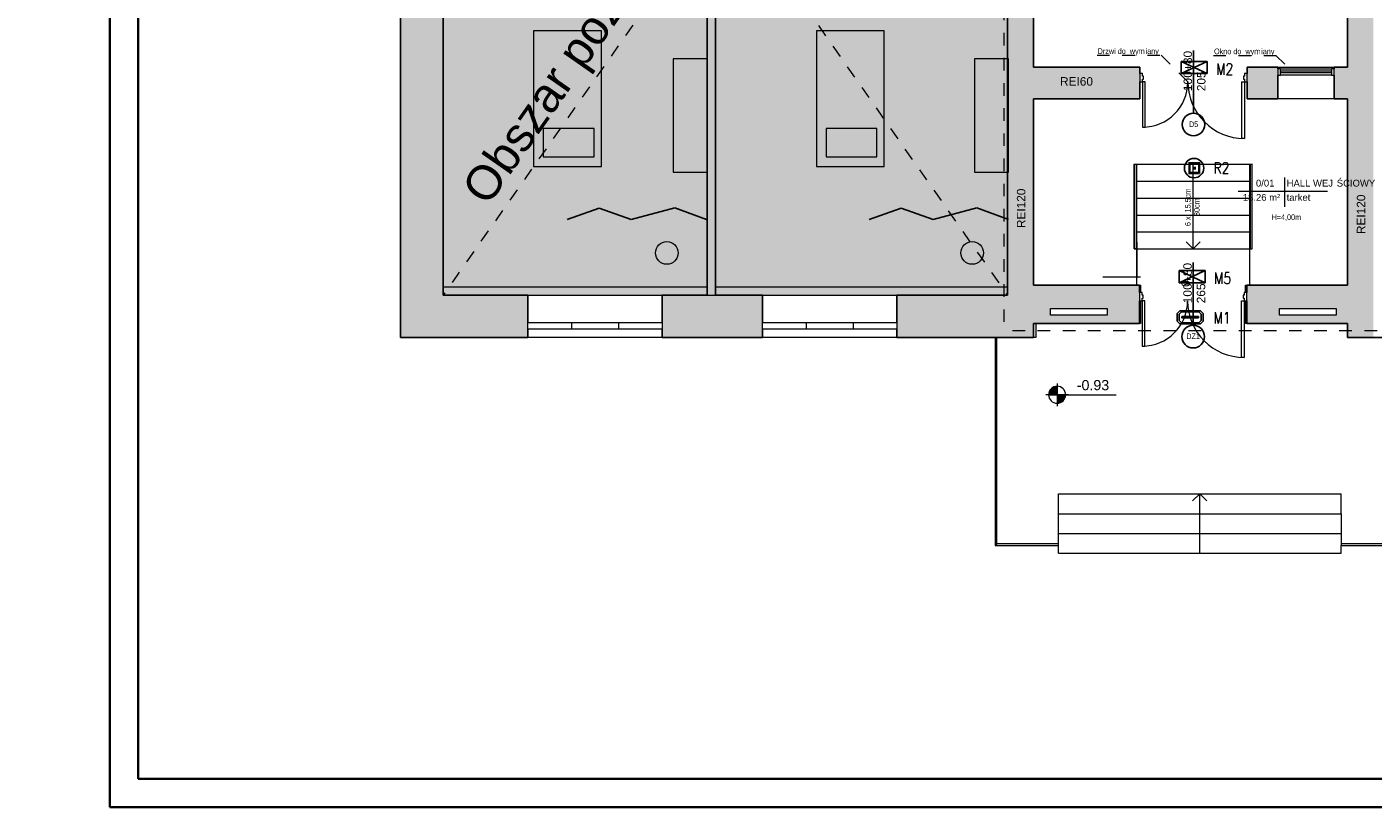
# Model space of a CAD drawing. Header units: centimetres. Extents: x 14504 to 44111, y -18976 to -7683.
# Tile 44 of 141: x 21016 to 23397, y -15068 to -13688. Entities that reach past the tile are written whole.
import ezdxf

# ---------------------------------------------------------------- set-up
doc = ezdxf.new("R2010")
doc.units = ezdxf.units.CM
doc.linetypes.add('Aligning Line 1_8_', pattern=[0.635, 0.3175, -0.3175])
doc.linetypes.add('Ponad', pattern=[0.396875, 0.238125, -0.15875])
for name, color, linetype, lineweight in [('_gruba', 90, 'Continuous', 35), ('A-AREA-IDEN', 4, 'Continuous', 9), ('A-DETL', 6, 'Continuous', 9), ('A-DETL-GENF', 92, 'Continuous', 9), ('A-DETL-MEDM', 33, 'Continuous', 25), ('A-DETL-THIN', 151, 'Continuous', 9), ('A-DOOR', 31, 'Continuous', 9), ('A-DOOR-FRAM', 31, 'Continuous', 18), ('A-FLOR', 192, 'Continuous', 9), ('A-FLOR-HRAL', 11, 'Continuous', 9), ('A-GLAZ', 151, 'Continuous', 9), ('A-WALL', 4, 'Continuous', 9), ('A-WALL-PATT', 111, 'Continuous', 25), ('G-ANNO-DIMS', 111, 'Continuous', 9), ('G-ANNO-TEXT', 8, 'Continuous', 9), ('G-ANNO-TTLB', 6, 'Continuous', 9), ('I-WALL', 2, 'Continuous', 9), ('IE inst', 1, 'Continuous', 50), ('S-STRS', 31, 'Continuous', 9), ('S-STRS-ANNO', 31, 'Continuous', 9)]:
    doc.layers.add(name, color=color, linetype=linetype, lineweight=lineweight)
doc.styles.add('Arial', font='arial.ttf', dxfattribs={"height": 23.8125})
doc.styles.add('Arial_1', font='arial.ttf', dxfattribs={"height": 12})
doc.styles.add('Arial_2', font='arial.ttf', dxfattribs={"height": 18})
doc.styles.add('Arial_3', font='arial.ttf', dxfattribs={"width": 0.8, "height": 18})
doc.styles.add('Arial_5', font='arial.ttf', dxfattribs={"height": 15})
doc.styles.add('Arial_B', font='arialbd.ttf', dxfattribs={"height": 3})
doc.styles.add('Arial_B_1', font='arialbd.ttf', dxfattribs={"width": 0.95, "height": 2.4})
doc.styles.add('ROMANS', font='romans')
doc.styles.get("Standard").update_dxf_attribs({"font": 'romans.shx', "width": 0.8, "height": 20})

# ---------------------------------------------------------------- blocks, each defined once
blk = doc.blocks.new('Aluminum_1 szybowe - Okno 100_100 p_215-397525-3_Poziom parteru')
at = {"layer": 'A-GLAZ'}
for p, q in [((-137.2, 21.7), (-37.2, 21.7)), ((-137.2, 10.2), (-137.2, 21.7)), ((-37.2, 10.2), (-137.2, 10.2)), ((-37.2, 21.7), (-37.2, 10.2))]:
    blk.add_line(p, q, dxfattribs=at)
blk = doc.blocks.new('Aluminum_1 szybowe - Witryna wew_ 100_260-398685-3_Poziom parteru')
at = {"layer": 'A-GLAZ', "color": 94, "lineweight": 18}
for p, q in [((-132.1, 28.1), (-137.2, 28.1)), ((-137.2, 28.1), (-137.2, 16.7)), ((-132.1, 16.7), (-132.1, 28.1)), ((-37.2, 28.1), (-42.2, 28.1)), ((-42.2, 28.1), (-42.2, 16.7)), ((-37.2, 16.7), (-37.2, 28.1)), ((-137.2, 16.7), (-132.1, 16.7)), ((-42.2, 23.7), (-132.1, 23.7)), ((-132.1, 23.7), (-132.1, 21.1)), ((-132.1, 21.1), (-42.2, 21.1)), ((-42.2, 21.1), (-42.2, 23.7)), ((-42.2, 16.7), (-37.2, 16.7))]:
    blk.add_line(p, q, dxfattribs=at)
at = {"layer": 'A-GLAZ', "color": 84}
for p, q in [((-132.1, 28.1), (-42.2, 28.1)), ((-42.2, 16.7), (-132.1, 16.7))]:
    blk.add_line(p, q, dxfattribs=at)
blk = doc.blocks.new('Typ poręczy górnej - Górna poręcz_wewnętrzny_-433839-3_Poziom parteru')
at = {"layer": 'A-FLOR-HRAL'}
for p, q in [((16622.6, -10108.7), (16622.6, -10258.7)), ((16626.6, -10258.7), (16626.6, -10108.7))]:
    blk.add_line(p, q, dxfattribs=at)
at = {"layer": 'A-FLOR-HRAL', "flags": 128}
for points in [[(16624.4, -10108.7), (16624.6, -10108.7), (16624.8, -10108.7)], [(16624.8, -10258.7), (16624.6, -10258.7), (16624.4, -10258.7)]]:
    blk.add_lwpolyline(points, dxfattribs=at)
blk = doc.blocks.new('Typ poręczy górnej - Górna poręcz_wewnętrzny_-V1-3_Poziom parteru')
at = {"layer": 'A-FLOR-HRAL'}
for p, q in [((16622.6, -10108.7), (16626.6, -10108.7)), ((16622.6, -10258.7), (16622.6, -10108.7)), ((16626.6, -10258.7), (16626.6, -10108.7)), ((16622.6, -10258.7), (16626.6, -10258.7))]:
    blk.add_line(p, q, dxfattribs=at)
blk = doc.blocks.new('Typ poręczy górnej - Górna poręcz_wewnętrzny_-433850-3_Poziom parteru')
at = {"layer": 'A-FLOR-HRAL'}
for p, q in [((16417.7, -10108.7), (16417.7, -10258.7)), ((16421.7, -10258.7), (16421.7, -10108.7))]:
    blk.add_line(p, q, dxfattribs=at)
at = {"layer": 'A-FLOR-HRAL', "flags": 128}
for points in [[(16419.5, -10108.7), (16419.7, -10108.7), (16419.9, -10108.7)], [(16419.9, -10258.7), (16419.7, -10258.7), (16419.5, -10258.7)]]:
    blk.add_lwpolyline(points, dxfattribs=at)
blk = doc.blocks.new('Typ poręczy górnej - Górna poręcz_wewnętrzny_-V2-3_Poziom parteru')
at = {"layer": 'A-FLOR-HRAL'}
for p, q in [((16417.7, -10108.7), (16421.7, -10108.7)), ((16417.7, -10258.7), (16417.7, -10108.7)), ((16421.7, -10258.7), (16421.7, -10108.7)), ((16417.7, -10258.7), (16421.7, -10258.7))]:
    blk.add_line(p, q, dxfattribs=at)
blk = doc.blocks.new('Drzwi-korytarz-niesymetryczne-wpuszczane - Drzwi dwuskrzydłowe 1800 x 2600mm 2-699695-3_Poziom parteru')
at = {"layer": 'A-DOOR', "lineweight": 18}
for p, q in [((-90, -5.365), (-90, 94.635)), ((-90, 94.635), (-85.5, 94.635)), ((-85.5, 94.635), (-85.5, -5.365)), ((90, 74.635), (85.5, 74.635)), ((85.5, 74.635), (85.5, -5.365)), ((90, -5.365), (90, 74.635)), ((-85.5, -5.365), (-90, -5.365)), ((85.5, -5.365), (90, -5.365))]:
    blk.add_line(p, q, dxfattribs=at)
at = {"layer": 'A-DOOR'}
for centre, radius, start, end in [((-90, -5.365), 100, 0, 90), ((90, -5.365), 80, 90, 180)]:
    blk.add_arc(centre, radius, start, end, dxfattribs=at)
at = {"layer": 'A-DOOR-FRAM'}
for p, q in [((-90, -5.365), (-95, -5.365)), ((-95, -5.365), (-95, -20.365)), ((-95, -20.365), (-90, -20.365)), ((-90, -10.34125), (-90, -5.365)), ((-88.4125, -10.34125), (-90, -10.34125)), ((-90, -20.365), (-90, -15.44375)), ((-90, -15.44375), (-88.4125, -15.44375)), ((-88.4125, -15.44375), (-88.4125, -10.34125)), ((90, -10.34125), (88.4125, -10.34125)), ((88.4125, -10.34125), (88.4125, -15.44375)), ((88.4125, -15.44375), (90, -15.44375)), ((90, -5.365), (90, -10.34125)), ((95, -5.365), (90, -5.365)), ((90, -15.44375), (90, -20.365)), ((90, -20.365), (95, -20.365)), ((95, -20.365), (95, -5.365))]:
    blk.add_line(p, q, dxfattribs=at)
blk = doc.blocks.new('Poręcz - Poręcz-564469-3_Poziom parteru')
at = {"layer": 'A-FLOR-HRAL'}
for p, q in [((16172.1, -10415.5), (16172.1, -10783.2)), ((16175.1, -10780.2), (16175.1, -10415.5)), ((16283.6, -10780.2), (16175.1, -10780.2)), ((16283.6, -10783.2), (16283.6, -10780.2)), ((16172.1, -10783.2), (16283.6, -10783.2))]:
    blk.add_line(p, q, dxfattribs=at)
blk.add_open_spline([(16172.1, -10783.2), (16172.1, -10783.2), (16172.1, -10783.2), (16172.2, -10783.1), (16172.3, -10783), (16172.4, -10782.9), (16172.5, -10782.8), (16172.6, -10782.8), (16172.7, -10782.6), (16172.8, -10782.5), (16173, -10782.4), (16173, -10782.3), (16173.1, -10782.2), (16173.2, -10782.1), (16173.3, -10782), (16173.4, -10781.9), (16173.5, -10781.8), (16173.6, -10781.7), (16173.7, -10781.6), (16173.8, -10781.5), (16173.9, -10781.4), (16174, -10781.3), (16174.1, -10781.2), (16174.2, -10781.1), (16174.3, -10781.1), (16174.4, -10781), (16174.5, -10780.9), (16174.6, -10780.8), (16174.7, -10780.7), (16174.8, -10780.6), (16174.8, -10780.5), (16174.9, -10780.4), (16175, -10780.3), (16175.1, -10780.2), (16175.1, -10780.2), (16175.1, -10780.2)], degree=3, knots=[0, 0, 0, 0, 0.083333, 0.125, 0.166667, 0.208333, 0.229167, 0.25, 0.291667, 0.333333, 0.354167, 0.375, 0.395833, 0.416667, 0.4375, 0.458333, 0.479167, 0.5, 0.520833, 0.541667, 0.5625, 0.583333, 0.604167, 0.625, 0.645833, 0.666667, 0.6875, 0.708333, 0.75, 0.770833, 0.791667, 0.833333, 0.875, 0.916667, 1, 1, 1, 1], dxfattribs=at)
blk = doc.blocks.new('Poręcz - Poręcz-564848-3_Poziom parteru')
at = {"layer": 'A-FLOR-HRAL'}
for p, q in [((16893.1, -10415.5), (16893.1, -10780.2)), ((16896.1, -10783.2), (16896.1, -10415.5)), ((16893.1, -10780.2), (16783.6, -10780.2)), ((16783.6, -10780.2), (16783.6, -10783.2)), ((16783.6, -10783.2), (16896.1, -10783.2))]:
    blk.add_line(p, q, dxfattribs=at)
blk.add_open_spline([(16896.1, -10783.2), (16896.1, -10783.2), (16896.1, -10783.2), (16896, -10783.1), (16895.9, -10783), (16895.8, -10782.9), (16895.8, -10782.8), (16895.7, -10782.8), (16895.5, -10782.6), (16895.4, -10782.5), (16895.3, -10782.4), (16895.2, -10782.3), (16895.1, -10782.2), (16895, -10782.1), (16894.9, -10782), (16894.8, -10781.9), (16894.7, -10781.8), (16894.6, -10781.7), (16894.5, -10781.6), (16894.4, -10781.5), (16894.3, -10781.4), (16894.2, -10781.3), (16894.1, -10781.2), (16894, -10781.1), (16894, -10781.1), (16893.9, -10781), (16893.8, -10780.9), (16893.7, -10780.8), (16893.6, -10780.7), (16893.5, -10780.6), (16893.4, -10780.5), (16893.3, -10780.4), (16893.2, -10780.3), (16893.1, -10780.2), (16893.1, -10780.2), (16893.1, -10780.2)], degree=3, knots=[0, 0, 0, 0, 0.083333, 0.125, 0.166667, 0.208333, 0.229167, 0.25, 0.291667, 0.333333, 0.354167, 0.375, 0.395833, 0.416667, 0.4375, 0.458333, 0.479167, 0.5, 0.520833, 0.541667, 0.5625, 0.583333, 0.604167, 0.625, 0.645833, 0.666667, 0.6875, 0.708333, 0.75, 0.770833, 0.791667, 0.833333, 0.875, 0.916667, 1, 1, 1, 1], dxfattribs=at)
blk = doc.blocks.new('Aluminum_2 szybowe - 160x140-605508-3_Poziom parteru')
at = {"layer": 'A-GLAZ'}
for p, q in [((-137.2, 25.2), (22.8, 25.2)), ((-137.2, 13.7), (-137.2, 25.2)), ((22.8, 25.2), (22.8, 13.7)), ((22.8, 13.7), (-137.2, 13.7))]:
    blk.add_line(p, q, dxfattribs=at)
blk = doc.blocks.new('Aluminum_2 szybowe - 160x140-V12-3_Poziom parteru')
at = {"layer": 'A-GLAZ'}
for p, q in [((-137.2, 25.2), (22.8, 25.2)), ((-137.2, 13.7), (-137.2, 25.2)), ((22.8, 25.2), (22.8, 13.7)), ((22.8, 13.7), (-137.2, 13.7))]:
    blk.add_line(p, q, dxfattribs=at)
blk = doc.blocks.new('Etyk_pom_1_mala - Etyk_pom_1_mala-219433-3_Poziom parteru')
at = {"layer": 'A-AREA-IDEN'}
for p, q in [((-0.096, 0.144), (-0.096, -0.378)), ((-0.915, -0.101), (0.666, -0.101))]:
    blk.add_line(p, q, dxfattribs=at)
blk = doc.blocks.new('lla')
at = {"layer": 'IE inst', "lineweight": -3}
h = blk.add_hatch(color=256, dxfattribs=at)
h.paths.add_polyline_path([(98857, 98704), (98641, 98704), (98641, 98489), (98857, 98489)])
h.paths.add_polyline_path([(98813, 98532), (98684, 98532), (98684, 98661), (98813, 98661)], flags=16)
h.paths.add_polyline_path([(98776, 98624), (98776, 98569), (98722, 98569), (98722, 98624)], flags=0)
h.paths.add_polyline_path([(98825, 98507), (98828, 98507), (98829, 98506), (98829, 98502), (98828, 98501), (98825, 98501), (98824, 98502), (98824, 98504), (98825, 98505), (98828, 98505), (98828, 98504), (98826, 98504), (98825, 98503), (98825, 98502), (98826, 98502), (98828, 98502), (98828, 98502), (98828, 98505), (98828, 98506), (98825, 98506)], flags=16)
h.paths.add_polyline_path([(98831, 98507), (98832, 98507), (98832, 98502), (98832, 98502), (98833, 98502), (98834, 98502), (98834, 98507), (98835, 98507), (98835, 98502), (98835, 98502), (98837, 98502), (98837, 98502), (98837, 98507), (98838, 98507), (98838, 98502), (98837, 98501), (98835, 98501), (98834, 98501), (98834, 98501), (98832, 98501), (98831, 98502)], flags=16)
h.paths.add_polyline_path([(98841, 98507), (98844, 98507), (98845, 98506), (98845, 98504), (98844, 98503), (98841, 98503), (98841, 98504), (98843, 98504), (98844, 98505), (98844, 98506), (98843, 98506), (98841, 98506), (98840, 98505), (98840, 98503), (98841, 98502), (98844, 98502), (98846, 98504), (98845, 98504), (98845, 98506), (98846, 98504), (98848, 98506), (98847, 98506), (98847, 98507), (98850, 98507), (98850, 98505), (98849, 98505), (98849, 98506), (98847, 98504), (98850, 98501), (98849, 98501), (98846, 98503), (98844, 98501), (98841, 98501), (98839, 98502), (98839, 98506)], flags=16)
h.paths.add_polyline_path([(98824, 98499), (98825, 98499), (98825, 98499), (98824, 98499), (98824, 98498), (98825, 98498), (98825, 98498), (98824, 98498), (98824, 98498), (98825, 98498), (98825, 98497), (98824, 98497)], flags=16)
h.paths.add_polyline_path([(98826, 98499), (98826, 98499), (98826, 98498), (98827, 98499), (98827, 98499), (98827, 98497), (98827, 98497), (98827, 98499), (98826, 98498), (98826, 98499), (98826, 98497), (98826, 98497)], flags=16)
h.paths.add_polyline_path([(98828, 98499), (98829, 98499), (98829, 98499), (98828, 98499), (98828, 98498), (98829, 98498), (98829, 98498), (98828, 98498), (98828, 98498), (98829, 98498), (98829, 98497), (98828, 98497)], flags=16)
h.paths.add_polyline_path([(98830, 98498), (98830, 98498), (98830, 98498)], flags=16)
h.paths.add_polyline_path([(98829, 98499), (98830, 98499), (98830, 98499), (98830, 98499), (98830, 98498), (98830, 98498), (98830, 98498), (98830, 98498), (98830, 98498), (98829, 98498)], flags=16)
h.paths.add_polyline_path([(98831, 98499), (98831, 98499), (98831, 98499)], flags=16)
h.paths.add_polyline_path([(98832, 98499), (98833, 98499), (98833, 98499), (98832, 98499), (98832, 98498), (98833, 98498), (98833, 98498), (98832, 98498), (98832, 98498), (98833, 98498), (98833, 98497), (98832, 98497)], flags=16)
h.paths.add_polyline_path([(98834, 98499), (98834, 98499), (98835, 98498), (98835, 98499), (98835, 98499), (98835, 98497), (98835, 98497), (98834, 98499), (98834, 98497), (98834, 98497)], flags=16)
h.paths.add_polyline_path([(98836, 98499), (98836, 98499), (98836, 98499)], flags=16)
h.paths.add_polyline_path([(98837, 98499), (98837, 98499), (98838, 98498), (98838, 98499), (98838, 98499), (98838, 98498), (98838, 98497), (98838, 98497), (98838, 98498)], flags=16)
h.paths.add_polyline_path([(98839, 98499), (98840, 98499), (98840, 98498), (98840, 98498), (98840, 98497), (98839, 98497)], flags=16)
h.paths.add_polyline_path([(98841, 98499), (98841, 98499), (98841, 98497), (98841, 98497)], flags=16)
h.paths.add_polyline_path([(98841, 98499), (98841, 98499), (98842, 98499)], flags=16)
h.paths.add_polyline_path([(98843, 98499), (98843, 98499), (98843, 98498), (98844, 98498), (98844, 98499), (98844, 98499), (98844, 98497), (98844, 98497), (98844, 98498), (98843, 98498), (98843, 98497), (98843, 98497)], flags=16)
h.paths.add_polyline_path([(98845, 98499), (98846, 98499), (98846, 98499), (98845, 98499), (98845, 98497), (98845, 98497), (98845, 98499), (98845, 98499)], flags=16)
h.paths.add_polyline_path([(98846, 98499), (98846, 98499), (98846, 98497), (98846, 98497)], flags=16)
h.paths.add_polyline_path([(98847, 98499), (98847, 98499), (98848, 98498), (98848, 98499), (98848, 98499), (98848, 98497), (98848, 98497), (98847, 98499), (98847, 98497), (98847, 98497)], flags=16)
blk.add_circle((98744, 98597), 172, dxfattribs=at)

msp = doc.modelspace()

# ---------------------------------------------------------------- hatches: boundary and pattern name
at = {"layer": 'A-DETL-GENF', "transparency": 33554508}
h = msp.add_hatch(color=9, dxfattribs=at)
h.paths.add_polyline_path([(22219, -14162.7), (22234, -14162.7), (22234, -13447.9), (22439, -13447.9), (22439, -13402.9), (22027, -13402.9), (22027, -13447.9), (22219, -13447.9), (22219, -14147.9)])
h.paths.add_polyline_path([(21870.8, -13447.9), (21937, -13447.9), (21937, -13402.9), (21752, -13402.9), (21752, -13447.9), (21782.8, -13447.9)])
h.paths.add_polyline_path([(22543.9, -13447.9), (22750, -13447.9), (22750, -13402.9), (22529, -13402.9), (22529, -13447.9), (22533.6, -13447.9)])
h.paths.add_polyline_path([(22592.4, -13207.9), (22597, -13207.9), (22597, -13173.9), (22516, -13173.9), (22516, -12964.9), (22506, -12964.9), (22506, -12976.9), (22215, -12976.9), (22215, -12739.9), (22205, -12739.9), (22205, -13173.9), (22010, -13173.9), (22010, -13207.9), (22381, -13207.9), (22381, -13173.9), (22215, -13173.9), (22215, -12986.9), (22506, -12986.9), (22506, -13173.9), (22486, -13173.9), (22486, -13207.9), (22590, -13207.9)])
h.paths.add_polyline_path([(22687, -13207.9), (22750, -13207.9), (22750, -13173.9), (22687, -13173.9), (22687, -13204.4)])
h.paths.add_polyline_path([(21920, -13207.9), (21920, -13173.9), (21752, -13173.9), (21752, -13207.9), (21915.4, -13207.9)])
h.paths.add_polyline_path([(22506, -12874.9), (22516, -12874.9), (22516, -12864.9), (22662, -12864.9), (22662, -12854.9), (22592, -12854.9), (22592, -12739.9), (22582, -12739.9), (22582, -12854.9), (22506, -12854.9), (22506, -12870.3)])
h.paths.add_polyline_path([(22747, -12864.9), (22750, -12864.9), (22750, -12854.9), (22747, -12854.9), (22747, -12864.8)])
msp.add_hatch(color=9, dxfattribs=at).paths.add_polyline_path([(22575, -14162.7), (22750, -14162.7), (22750, -13447.9), (22529, -13447.9), (22529, -13402.9), (22750, -13402.9), (22750, -13207.9), (22687, -13207.9), (22687, -13173.9), (22750, -13173.9), (22750, -12864.9), (22747, -12864.8), (22747, -12854.9), (22750, -12854.9), (22750, -12739.9), (22592, -12739.9), (22592, -12854.9), (22662, -12854.9), (22662, -12864.9), (22516, -12864.9), (22516, -12874.9), (22506, -12874.9), (22506, -12854.9), (22582, -12854.9), (22582, -12739.9), (22215, -12739.9), (22215, -12976.9), (22506, -12976.9), (22506, -12964.9), (22516, -12964.9), (22516, -13173.9), (22597, -13173.9), (22597, -13207.9), (22486, -13207.9), (22486, -13173.9), (22506, -13173.9), (22506, -12986.9), (22215, -12986.9), (22215, -13173.9), (22381, -13173.9), (22381, -13207.9), (22010, -13207.9), (22010, -13173.9), (22205, -13173.9), (22205, -12739.9), (21752, -12739.9), (21752, -13173.9), (21920, -13173.9), (21920, -13207.9), (21752, -13207.9), (21752, -13402.9), (21937, -13402.9), (21937, -13447.9), (21752, -13447.9), (21752, -14162.7), (22219, -14162.7), (22219, -13447.9), (22027, -13447.9), (22027, -13402.9), (22439, -13402.9), (22439, -13447.9), (22234, -13447.9), (22234, -14162.7), (22554.5, -14162.7)])
at = {"layer": 'A-WALL-PATT', "lineweight": 9, "transparency": 33554610}
h = msp.add_hatch(color=256, dxfattribs=at)
h.paths.add_polyline_path([(21677, -14237.7), (21752, -14237.7), (21752, -13400.4), (21677, -13400.4), (21677, -14162.7)])
h.paths.add_polyline_path([(21738.8, -13210.4), (21752, -13210.4), (21752, -12664.9), (21677, -12664.9), (21677, -13210.4), (21732, -13210.4)])
h = msp.add_hatch(color=256, dxfattribs=at)
h.paths.add_polyline_path([(22750, -14162.7), (22796, -14162.7), (22796, -13389.3), (22750, -13389.3), (22750, -14147.9)])
h.paths.add_polyline_path([(22793.6, -13229.3), (22796, -13229.3), (22796, -13196.3), (22778, -13196.3), (22778, -13166.3), (22796, -13166.3), (22796, -13111.9), (22779, -13111.9), (22779, -13081.9), (22796, -13081.9), (22796, -12739.9), (22750, -12739.9), (22750, -12852.9), (22751.6, -12852.9), (22751.6, -12854.9), (22750, -12854.9), (22750, -12864.9), (22751.6, -12864.9), (22751.6, -12866.9), (22750, -12866.9), (22750, -13229.3), (22766, -13229.3)])
h = msp.add_hatch(color=256, dxfattribs=at)
h.paths.add_polyline_path([(23381, -14237.7), (23397, -14237.7), (23397, -13381.3), (23351, -13381.3), (23351, -14237.7), (23367.2, -14237.7)])
h.paths.add_polyline_path([(23391.1, -13221.3), (23397, -13221.3), (23397, -12739.9), (23351, -12739.9), (23351, -13221.3), (23386, -13221.3)])
h = msp.add_hatch(color=256, dxfattribs=at)
h.paths.add_polyline_path([(22804.3, -13815.7), (22984, -13815.7), (22984, -13759.7), (22796, -13759.7), (22796, -13815.7)])
h.paths.add_polyline_path([(23342.5, -13815.7), (23351, -13815.7), (23351, -13759.7), (23328, -13759.7), (23328, -13815.7)])
h.paths.add_polyline_path([(23228, -13815.7), (23228, -13759.7), (23174, -13759.7), (23174, -13815.7), (23178, -13815.7)])
h = msp.add_hatch(color=256, dxfattribs=at)
h.paths.add_polyline_path([(22796, -14237.7), (22796, -14162.7), (22554.5, -14162.7), (22554.5, -14237.7), (22751.1, -14237.7)])
h.paths.add_polyline_path([(22219, -14237.7), (22317, -14237.7), (22317, -14162.7), (22139.5, -14162.7), (22139.5, -14237.7)])
h.paths.add_polyline_path([(21902, -14237.7), (21902, -14162.7), (21752, -14162.7), (21752, -14237.7)])
h = msp.add_hatch(color=256, dxfattribs=at)
h.paths.add_polyline_path([(23231, -14212.7), (23351, -14212.7), (23351, -14144.7), (23173.5, -14144.7), (23173.5, -14212.7)])
h.paths.add_polyline_path([(22927.1, -14212.7), (22983.5, -14212.7), (22983.5, -14144.7), (22796, -14144.7), (22796, -14212.7), (22926, -14212.7)])
h.paths.add_polyline_path([(23331, -14197.7), (23231, -14197.7), (23231, -14186.3), (23331, -14186.3), (23331, -14195.6)])
h.paths.add_polyline_path([(22826, -14197.7), (22826, -14186.3), (22926, -14186.3), (22926, -14197.7), (22831.1, -14197.7)])
at = {"layer": 'G-ANNO-DIMS'}
h = msp.add_hatch(color=256, dxfattribs=at)
edge = h.paths.add_edge_path()
edge.add_arc((22837.7, -14338.6), 15, 90, 180)
edge.add_line((22822.7, -14338.6), (22837.7, -14338.6))
edge.add_line((22837.7, -14338.6), (22837.7, -14323.6))
h = msp.add_hatch(color=256, dxfattribs=at)
edge = h.paths.add_edge_path()
edge.add_arc((22837.7, -14338.6), 15, 270, 360)
edge.add_line((22852.7, -14338.6), (22837.7, -14338.6))
edge.add_line((22837.7, -14338.6), (22837.7, -14353.6))
at = {"layer": 'IE inst', "lineweight": -3}
h = msp.add_hatch(color=256, dxfattribs=at)
edge = h.paths.add_edge_path()
edge.add_arc((23061.8, -14201.7), 0.688, 180, 540)
h = msp.add_hatch(color=256, dxfattribs=at)
edge = h.paths.add_edge_path()
edge.add_arc((23065.6, -14201.7), 0.688, 180, 540)
h = msp.add_hatch(color=256, dxfattribs=at)
edge = h.paths.add_edge_path()
edge.add_arc((23069.3, -14201.7), 0.688, 180, 540)
h = msp.add_hatch(color=256, dxfattribs=at)
edge = h.paths.add_edge_path()
edge.add_arc((23073, -14201.7), 0.688, 0, 360)
h = msp.add_hatch(color=256, dxfattribs=at)
edge = h.paths.add_edge_path()
edge.add_arc((23076.8, -14201.7), 0.688, 180, 540)
h = msp.add_hatch(color=256, dxfattribs=at)
edge = h.paths.add_edge_path()
edge.add_arc((23080.5, -14201.7), 0.688, 180, 540)
h = msp.add_hatch(color=256, dxfattribs=at)
edge = h.paths.add_edge_path()
edge.add_arc((23084.2, -14201.7), 0.688, 180, 540)

# ---------------------------------------------------------------- linework, layer by layer
at = {"layer": '_gruba', "ltscale": 10}
for p, q in [((21163, -15067.6), (21163, -12097.6)), ((21213, -15017.6), (21213, -12147.6))]:
    msp.add_line(p, q, dxfattribs=at)
at = {"layer": '_gruba'}
for points in [[(21163, -12097.6), (28163, -12097.6), (28163, -15067.6), (21163, -15067.6)], [(21213, -15017.6), (28113, -15017.6), (28113, -12147.6), (21213, -12147.6)]]:
    msp.add_lwpolyline(points, dxfattribs=at)
at = {"layer": 'A-DETL', "linetype": 'Aligning Line 1_8_', "ltscale": 70}
for p, q in [((21752, -12739.9), (22750, -14162.7)), ((22752, -12739.9), (21752, -14162.7)), ((22743.5, -13165.4), (22743.5, -14225.7)), ((22908.5, -13738.3), (23021.9, -13738.3)), ((23021.9, -13738.3), (23069, -13785.4)), ((23114.2, -13738.7), (23224.6, -13738.7)), ((23224.6, -13738.7), (23252.6, -13766.7)), ((23403.5, -14225.7), (22743.5, -14225.7))]:
    msp.add_line(p, q, dxfattribs=at)
at = {"layer": 'A-DETL-MEDM'}
for p, q in [((23079, -13730), (23079, -13841)), ((22028, -14008.6), (21971.6, -14029.1)), ((22084.4, -14029.1), (22028, -14008.6)), ((22161.6, -14008.4), (22084.4, -14029.1)), ((22218, -14028.9), (22161.6, -14008.4)), ((22562, -14008.6), (22505.6, -14029.1)), ((22618.4, -14029.1), (22562, -14008.6)), ((22695.6, -14008.4), (22618.4, -14029.1)), ((22752, -14028.9), (22695.6, -14008.4)), ((23078.5, -14104.9), (23078.5, -14215.9))]:
    msp.add_line(p, q, dxfattribs=at)
for centre in [(23079, -13861), (23078.5, -14235.9)]:
    msp.add_circle(centre, 20, dxfattribs=at)
at = {"layer": 'A-DETL-THIN'}
for p, q in [((21752, -12739.9), (21752, -14162.7)), ((22750, -14162.7), (22750, -12739.9)), ((21912.1, -13695.4), (21912.1, -13935.4)), ((22032.1, -13695.4), (21912.1, -13695.4)), ((22032.1, -13935.4), (22032.1, -13695.4)), ((22412.1, -13695.4), (22412.1, -13935.4)), ((22532.1, -13695.4), (22412.1, -13695.4)), ((22532.1, -13935.4), (22532.1, -13695.4)), ((22219, -13745), (22159, -13745)), ((22159, -13745), (22159, -13945)), ((22219, -13945), (22219, -13745)), ((22752, -13745), (22692, -13745)), ((22692, -13745), (22692, -13945)), ((22752, -13945), (22752, -13745)), ((22975.4, -13759.9), (22925.4, -13759.9)), ((21929.2, -13868.2), (21929.2, -13918.2)), ((22019.2, -13868.2), (21929.2, -13868.2)), ((22019.2, -13918.2), (22019.2, -13868.2)), ((22429.2, -13868.2), (22429.2, -13918.2)), ((22519.2, -13868.2), (22429.2, -13868.2)), ((22519.2, -13918.2), (22519.2, -13868.2)), ((21929.2, -13918.2), (22019.2, -13918.2)), ((22429.2, -13918.2), (22519.2, -13918.2)), ((21912.1, -13935.4), (22032.1, -13935.4)), ((22159, -13945), (22219, -13945)), ((22412.1, -13935.4), (22532.1, -13935.4)), ((22692, -13945), (22752, -13945)), ((22978.5, -13930.9), (22985.1, -13930.9)), ((22978.5, -14130.9), (22978.5, -13930.9)), ((22978.5, -14068.9), (22978.5, -14130.9)), ((22978.5, -14130.9), (22918.5, -14130.9)), ((22985.1, -14130.9), (22978.5, -14130.9)), ((21752, -14162.7), (22750, -14162.7))]:
    msp.add_line(p, q, dxfattribs=at)
for centre in [(22147.7, -14088), (22687.7, -14088)]:
    msp.add_circle(centre, 20, dxfattribs=at)
at = {"layer": 'A-DOOR', "color": 94, "lineweight": 18}
for p, q in [((22993.5, -13785.7), (22989, -13785.7)), ((23164.5, -13785.7), (23169, -13785.7))]:
    msp.add_line(p, q, dxfattribs=at)
at = {"layer": 'A-DOOR', "lineweight": 18}
for p, q in [((22989, -13785.7), (22989, -13865.7)), ((22993.5, -13865.7), (22993.5, -13785.7)), ((23164.5, -13885.7), (23164.5, -13785.7)), ((23169, -13785.7), (23169, -13885.7)), ((22989, -13865.7), (22993.5, -13865.7)), ((23169, -13885.7), (23164.5, -13885.7))]:
    msp.add_line(p, q, dxfattribs=at)
at = {"layer": 'A-DOOR'}
for centre, radius, start, end in [((22989, -13785.7), 80, 270, 0), ((23169, -13785.7), 100, 180, 270)]:
    msp.add_arc(centre, radius, start, end, dxfattribs=at)
at = {"layer": 'A-DOOR-FRAM', "color": 94}
for p, q in [((22989, -13770.7), (22984, -13770.7)), ((22984, -13770.7), (22984, -13785.7)), ((22989, -13775.6), (22989, -13770.7)), ((22990.6, -13775.6), (22989, -13775.6)), ((22989, -13785.7), (22989, -13780.7)), ((22989, -13780.7), (22990.6, -13780.7)), ((22990.6, -13780.7), (22990.6, -13775.6)), ((23169, -13775.6), (23167.4, -13775.6)), ((23167.4, -13775.6), (23167.4, -13780.7)), ((23167.4, -13780.7), (23169, -13780.7)), ((23174, -13770.7), (23169, -13770.7)), ((23169, -13770.7), (23169, -13775.6)), ((23169, -13780.7), (23169, -13785.7)), ((23174, -13785.7), (23174, -13770.7)), ((22984, -13785.7), (22989, -13785.7)), ((23169, -13785.7), (23174, -13785.7))]:
    msp.add_line(p, q, dxfattribs=at)
at = {"layer": 'A-FLOR'}
for p, q in [((22978.5, -14144.7), (22978.5, -13930.9)), ((22978.5, -13930.9), (23178, -13930.9)), ((23178, -13930.9), (23178, -14144.7)), ((21752, -14147.9), (22219, -14147.9)), ((22234, -14147.9), (22750, -14147.9)), ((22983.5, -14144.7), (22985.1, -14144.7)), ((22985.1, -14144.7), (22985.1, -14157.7)), ((23171, -14157.7), (23171, -14144.7)), ((23171, -14144.7), (23173.5, -14144.7)), ((22985.1, -14172.7), (22985.1, -14212.7)), ((23171, -14212.7), (23171, -14172.7)), ((22800, -14212.7), (22800, -14237.7)), ((22985.1, -14212.7), (22983.5, -14212.7)), ((23173.5, -14212.7), (23171, -14212.7)), ((22800, -14237.7), (22796, -14237.7)), ((22840, -14602.4), (22840, -14548.9)), ((23340, -14548.9), (23340, -14602.4))]:
    msp.add_line(p, q, dxfattribs=at)
at = {"layer": 'A-WALL', "lineweight": 25}
for p, q in [((22796, -13759.7), (22796, -13389.3)), ((23351, -13381.3), (23351, -13759.7)), ((21752, -14162.7), (21752, -13447.9)), ((22219, -13447.9), (22219, -14162.7)), ((22234, -14162.7), (22234, -13447.9)), ((22750, -13447.9), (22750, -14162.7)), ((21677, -13452.9), (21677, -14237.7)), ((22796, -14144.7), (22796, -13815.7)), ((23351, -13815.7), (23351, -14144.7)), ((21902, -14162.7), (21752, -14162.7)), ((21902, -14211.3), (21902, -14162.7)), ((22219, -14162.7), (22139.5, -14162.7)), ((22139.5, -14162.7), (22139.5, -14211.3)), ((22317, -14162.7), (22234, -14162.7)), ((22317, -14211.3), (22317, -14162.7)), ((22750, -14162.7), (22554.5, -14162.7)), ((22554.5, -14162.7), (22554.5, -14211.3)), ((22983.5, -14144.7), (22796, -14144.7)), ((22983.5, -14157.7), (22983.5, -14144.7)), ((23351, -14144.7), (23173.5, -14144.7)), ((23173.5, -14144.7), (23173.5, -14157.7)), ((22983.5, -14212.7), (22983.5, -14172.7)), ((23173.5, -14172.7), (23173.5, -14212.7)), ((21902, -14237.7), (21902, -14222.7)), ((22139.5, -14222.7), (22139.5, -14237.7)), ((22317, -14237.7), (22317, -14222.7)), ((22554.5, -14222.7), (22554.5, -14237.7)), ((22796, -14237.7), (22796, -14212.7)), ((22796, -14212.7), (22983.5, -14212.7)), ((23173.5, -14212.7), (23351, -14212.7)), ((23351, -14212.7), (23351, -14237.7)), ((21677, -14237.7), (21902, -14237.7)), ((22139.5, -14237.7), (22317, -14237.7)), ((22554.5, -14237.7), (22796, -14237.7)), ((23351, -14237.7), (23598, -14237.7))]:
    msp.add_line(p, q, dxfattribs=at)
at = {"layer": 'A-WALL'}
for p, q in [((21902, -14162.7), (22139.5, -14162.7)), ((22317, -14162.7), (22554.5, -14162.7)), ((22139.5, -14237.7), (21902, -14237.7)), ((22554.5, -14237.7), (22317, -14237.7))]:
    msp.add_line(p, q, dxfattribs=at)
at = {"layer": 'G-ANNO-DIMS'}
for p, q in [((22837.7, -14318.6), (22837.7, -14358.6)), ((22837.7, -14338.6), (22837.7, -14323.6)), ((22857.7, -14338.6), (22817.7, -14338.6)), ((22822.7, -14338.6), (22837.7, -14338.6)), ((22852.7, -14338.6), (22837.7, -14338.6)), ((22837.7, -14338.6), (22837.7, -14353.6)), ((22837.7, -14338.6), (22844, -14338.6)), ((22844, -14338.6), (22942, -14338.6))]:
    msp.add_line(p, q, dxfattribs=at)
for start, end in [(90, 180), (0, 90), (180, 270), (270, 0)]:
    msp.add_arc((22837.7, -14338.6), 15, start, end, dxfattribs=at)
at = {"layer": 'I-WALL', "lineweight": 25}
for p, q in [((22984, -13759.7), (22796, -13759.7)), ((22984, -13770.7), (22984, -13759.7)), ((23228, -13759.7), (23174, -13759.7)), ((23174, -13759.7), (23174, -13770.7)), ((23228, -13762.2), (23228, -13759.7)), ((23228, -13815.7), (23228, -13773.7)), ((23351, -13759.7), (23328, -13759.7)), ((23328, -13759.7), (23328, -13762.2)), ((23328, -13773.7), (23328, -13815.7)), ((22984, -13815.7), (22984, -13785.7)), ((23174, -13785.7), (23174, -13815.7)), ((22796, -13815.7), (22984, -13815.7)), ((23174, -13815.7), (23228, -13815.7)), ((23328, -13815.7), (23351, -13815.7))]:
    msp.add_line(p, q, dxfattribs=at)
at = {"layer": 'I-WALL'}
for p, q in [((23228, -13759.7), (23328, -13759.7)), ((23328, -13815.7), (23228, -13815.7))]:
    msp.add_line(p, q, dxfattribs=at)
at = {"layer": 'IE inst', "lineweight": -3}
for p, q in [((23103.2, -13749.3, 0), (23057.4, -13749.3, 0)), ((23057.4, -13749.3, 0), (23057.4, -13770.8, 0)), ((23057.4, -13770.8, 0), (23103.2, -13749.3, 0)), ((23057.4, -13749.3, 0), (23103.2, -13770.8, 0)), ((23103.2, -13770.8, 0), (23103.2, -13749.3, 0)), ((23057.4, -13770.8, 0), (23103.2, -13770.8, 0)), ((23099.5, -14119.1, 0), (23053.8, -14119.1, 0)), ((23053.8, -14119.1, 0), (23053.8, -14140.6, 0)), ((23053.8, -14140.6, 0), (23099.5, -14119.1, 0)), ((23053.8, -14119.1, 0), (23099.5, -14140.6, 0)), ((23099.5, -14140.6, 0), (23099.5, -14119.1, 0)), ((23053.8, -14140.6, 0), (23099.5, -14140.6, 0)), ((23054.8, -14190.4, 0), (23050.2, -14194.9, 0)), ((23050.2, -14194.9, 0), (23050.2, -14194.9, 0)), ((23050.2, -14208.8, 0), (23050.2, -14194.9, 0)), ((23054.8, -14213.4, 0), (23050.2, -14208.8, 0)), ((23057.5, -14192.1, 0), (23053.7, -14195.9, 0)), ((23053.7, -14207.6, 0), (23053.7, -14195.9, 0)), ((23057.5, -14211.4, 0), (23053.7, -14207.6, 0)), ((23073.2, -14190.4, 0), (23054.8, -14190.4, 0)), ((23073, -14192.1, 0), (23057.5, -14192.1, 0)), ((23058.1, -14200.5, 0), (23087.9, -14200.5, 0)), ((23058.1, -14202.9, 0), (23058.1, -14200.5, 0)), ((23087.9, -14202.9, 0), (23058.1, -14202.9, 0)), ((23088.5, -14192.1, 0), (23073, -14192.1, 0)), ((23091.6, -14190.4, 0), (23073.2, -14190.4, 0)), ((23087.9, -14200.5, 0), (23087.9, -14202.9, 0)), ((23092.3, -14195.9, 0), (23088.5, -14192.1, 0)), ((23092.3, -14207.6, 0), (23088.5, -14211.4, 0)), ((23096.2, -14194.9, 0), (23091.6, -14190.4, 0)), ((23096.2, -14208.8, 0), (23091.6, -14213.4, 0)), ((23092.3, -14207.6, 0), (23092.3, -14195.9, 0)), ((23096.2, -14208.8, 0), (23096.2, -14194.9, 0)), ((23073.2, -14213.4, 0), (23054.8, -14213.4, 0)), ((23073, -14211.4, 0), (23057.5, -14211.4, 0)), ((23088.5, -14211.4, 0), (23073, -14211.4, 0)), ((23091.6, -14213.4, 0), (23073.2, -14213.4, 0))]:
    msp.add_line(p, q, dxfattribs=at)
msp.add_circle((23073, -14201.7, 0), 0.688, dxfattribs=at)
at = {"layer": 'S-STRS'}
for p, q in [((22973.5, -13930.9), (22974.1, -13930.9)), ((22978.1, -13930.9), (23179, -13930.9)), ((23183, -13930.9), (23183.5, -13930.9)), ((22978.5, -13960.9), (23178, -13960.9)), ((22978.5, -13990.9), (23178, -13990.9)), ((22978.5, -14020.9), (23178, -14020.9)), ((22978.5, -14050.9), (23178, -14050.9)), ((22978.5, -14080.9), (23178, -14080.9)), ((22840, -14513.9), (23340, -14513.9)), ((22840, -14548.9), (22840, -14513.9)), ((23340, -14548.9), (23340, -14513.9)), ((22840, -14548.9), (23340, -14548.9)), ((22840, -14583.9), (23340, -14583.9)), ((22840, -14618.9), (22840, -14605.4)), ((23340, -14618.9), (23340, -14605.4)), ((22840, -14618.9), (23340, -14618.9))]:
    msp.add_line(p, q, dxfattribs=at)
at = {"layer": 'S-STRS', "linetype": 'Ponad'}
for p, q in [((22978.5, -13960.9), (23178, -13960.9)), ((22978.5, -13990.9), (23178, -13990.9)), ((22978.5, -14020.9), (23178, -14020.9)), ((22978.5, -14050.9), (23178, -14050.9)), ((22978.5, -14080.9), (23178, -14080.9)), ((22840, -14548.9), (23340, -14548.9)), ((22840, -14583.9), (23340, -14583.9)), ((22840, -14618.9), (23340, -14618.9))]:
    msp.add_line(p, q, dxfattribs=at)
at = {"layer": 'S-STRS-ANNO'}
for p, q in [((23078.5, -13960.9), (23078.5, -13930.9)), ((23078.5, -13990.9), (23078.5, -13960.9)), ((23078.5, -14020.9), (23078.5, -13990.9)), ((23078.5, -14050.9), (23078.5, -14020.9)), ((23078.5, -14080.9), (23078.5, -14050.9)), ((23078.5, -14080.9), (23066, -14068.4)), ((23078.5, -14080.9), (23091, -14068.4)), ((23090, -14513.9), (23077.5, -14526.4)), ((23090, -14548.9), (23090, -14513.9)), ((23090, -14513.9), (23102.5, -14526.4)), ((23090, -14583.9), (23090, -14548.9)), ((23090, -14618.9), (23090, -14583.9))]:
    msp.add_line(p, q, dxfattribs=at)

# ---------------------------------------------------------------- block references
at = {"layer": 'A-AREA-IDEN', "xscale": 99.99999999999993, "yscale": 99.99999999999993, "zscale": 99.99999999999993}
msp.add_blockref('Etyk_pom_1_mala - Etyk_pom_1_mala-219433-3_Poziom parteru', (23249.6, -13968.8), dxfattribs=at)
at = {"layer": 'A-DOOR', "rotation": 180}
msp.add_blockref('Drzwi-korytarz-niesymetryczne-wpuszczane - Drzwi dwuskrzydłowe 1800 x 2600mm 2-699695-3_Poziom parteru', (23078.5, -14178.1), dxfattribs=at)
at = {"layer": 'A-FLOR-HRAL'}
for name in ['Typ poręczy górnej - Górna poręcz_wewnętrzny_-433850-3_Poziom parteru', 'Typ poręczy górnej - Górna poręcz_wewnętrzny_-V2-3_Poziom parteru', 'Typ poręczy górnej - Górna poręcz_wewnętrzny_-433839-3_Poziom parteru', 'Typ poręczy górnej - Górna poręcz_wewnętrzny_-V1-3_Poziom parteru', 'Poręcz - Poręcz-564469-3_Poziom parteru', 'Poręcz - Poręcz-564848-3_Poziom parteru']:
    msp.add_blockref(name, (6556.4, -3822.2), dxfattribs=at)
at = {"layer": 'A-GLAZ', "color": 84}
msp.add_blockref('Aluminum_1 szybowe - Witryna wew_ 100_260-398685-3_Poziom parteru', (23365.2, -13790.3), dxfattribs=at)
at = {"layer": 'A-GLAZ', "rotation": 180}
for name, p in [('Aluminum_1 szybowe - Okno 100_100 p_215-397525-3_Poziom parteru', (22788.9, -14176)), ('Aluminum_1 szybowe - Okno 100_100 p_215-397525-3_Poziom parteru', (23193.9, -14176)), ('Aluminum_2 szybowe - 160x140-605508-3_Poziom parteru', (21924.9, -14197.5)), ('Aluminum_2 szybowe - 160x140-V12-3_Poziom parteru', (22002.3, -14197.5)), ('Aluminum_2 szybowe - 160x140-605508-3_Poziom parteru', (22339.9, -14197.5)), ('Aluminum_2 szybowe - 160x140-V12-3_Poziom parteru', (22417.3, -14197.5))]:
    msp.add_blockref(name, p, dxfattribs=at)
at = {"layer": 'IE inst', "xscale": 0.1000000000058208, "yscale": 0.09999999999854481, "zscale": 0.1}
msp.add_blockref('lla', (13205.6, -23797.7), dxfattribs=at)

# ---------------------------------------------------------------- texts
at = {"layer": 'A-AREA-IDEN', "char_height": 12, "attachment_point": 1, "style": 'Arial'}
for s, insert, width in [('0/01', (23189.4, -13958.6), 42.489), ('HALL WEJ', (23243.7, -13958.6), 107.426), ('ŚCIOWY', (23332.3, -13958.6), 90.591), ('18.26 m²', (23166.2, -13983.8), 85.781), ('tarket', (23243.7, -13983.8), 55.316)]:
    msp.add_mtext(s, dxfattribs=dict(at, insert=insert, width=width))
at = {"layer": 'G-ANNO-DIMS', "insert": (22872.6, -14312.6), "char_height": 18, "width": 54.21, "attachment_point": 1, "line_spacing_factor": 0.941778, "style": 'Arial_2'}
msp.add_mtext('-0.93', dxfattribs=at)
at = {"layer": 'G-ANNO-TEXT', "attachment_point": 1}
for s, insert, char_height, width, rotation, style in [('Obszar poza zakresem opracowania', (21781.9, -13972.5), 60, 1664.303, 55.043, 'Arial_5'), ('+80 ', (23061.4, -13766.3), 15, 51.308, 90, 'Arial_1'), ('\\fArial|b0|i0|c238|p34|;0', (23061.4, -13778.2), 15, 14.43, 90, 'Arial_1'), ('10', (23061.4, -13802), 15, 28.861, 90, 'Arial_1'), ('205', (23085.2, -13802), 15, 43.291, 90, 'Arial_1'), ('6 x  15,5cm', (23063.8, -14040.5), 10, 87.384, 90, 'Arial_3'), ('REI120', (22766.7, -14044.1), 15, 85.781, 90, 'Arial_1'), ('     30cm', (23079.7, -14040.5), 10, 64.937, 90, 'Arial_3'), ('REI120', (23367.7, -14054.6), 15, 85.781, 90, 'Arial_1'), ('+80 ', (23060.9, -14141.1), 15, 51.308, 90, 'Arial_1'), ('\\fArial|b0|i0|c238|p34|;0', (23057.8, -14148), 15, 14.43, 90, 'Arial_1'), ('\\fArial|b0|i0|c238|p34|;0', (23060.9, -14153.1), 15, 14.43, 90, 'Arial_1'), ('10', (23060.9, -14176.9), 15, 28.861, 90, 'Arial_1'), ('265', (23084.7, -14176.9), 15, 43.291, 90, 'Arial_1')]:
    msp.add_mtext(s, dxfattribs=dict(at, insert=insert, char_height=char_height, width=width, rotation=rotation, style=style))
for s, insert, char_height, width, style in [('Drzwi do ', (22909.5, -13726.2), 10, 68.945, 'Arial_3'), ('wym', (22966.4, -13726.2), 10, 33.671, 'Arial_3'), ('iany', (22994.2, -13726.2), 10, 31.266, 'Arial_3'), ('Okno do ', (23115.3, -13726.6), 10, 67.342, 'Arial_3'), ('wym', (23170.8, -13726.6), 10, 33.671, 'Arial_3'), ('iany', (23198.6, -13726.6), 10, 31.266, 'Arial_3'), ('REI60', (22843, -13777.2), 15, 71.35, 'Arial_1'), ('D5', (23071, -13855.4), 10, 21.646, 'Arial_3'), ('H=4,00m', (23217, -14019.8), 10, 67.342, 'Arial_3'), ('DZ1', (23066.2, -14230.2), 10, 32.068, 'Arial_3')]:
    msp.add_mtext(s, dxfattribs=dict(at, insert=insert, char_height=char_height, width=width, style=style))
at = {"layer": 'G-ANNO-TTLB', "attachment_point": 1}
for s, insert, char_height, width, style in [('\\A1;\\pi153.657;Przebudowa pomieszczeń w budynku \\P\\pi37.4677;Środowiskowego Domu Samopomocy typu C wraz \\P\\pi70.0917;z\\~budową szybu windowego i montażem windy \\P\\pi24.2675;wewnątrz budynku przy ul. Pietraszki 15 w Kielcach.', (18571.6, -13932.8), 28, 966.852, 'Arial_B_1'), ('\\pi133.33;FUNDACJA GRAMY Z TOBĄ', (18624.7, -14205.1), 30, 829.17, 'Arial_B')]:
    msp.add_mtext(s, dxfattribs=dict(at, insert=insert, char_height=char_height, width=width, style=style))
at = {"layer": 'IE inst', "linetype": 'Continuous', "lineweight": -3, "char_height": 20, "width": 111.292, "attachment_point": 1}
for s, insert in [('{\\Fromans.shx|c238;M2}', (23119.1, -13752.9, 0)), ('{\\Fromans.shx|c238;R2}', (23114.3, -13927.8)), ('{\\Fromans.shx|c238;M5}', (23115.4, -14122.7, 0)), ('{\\Fromans.shx|c238;M1}', (23114.3, -14192.8, 0))]:
    msp.add_mtext(s, dxfattribs=dict(at, insert=insert))
at = {"layer": 'IE inst', "lineweight": -3, "style": 'ROMANS', "width": 0.8, "flags": 13}
msp.add_attdef('TYP', (23088.4, -14193.2, 0), 'XS30', height=0.12, rotation=180, dxfattribs=at)

doc.saveas('drawing.dxf')
